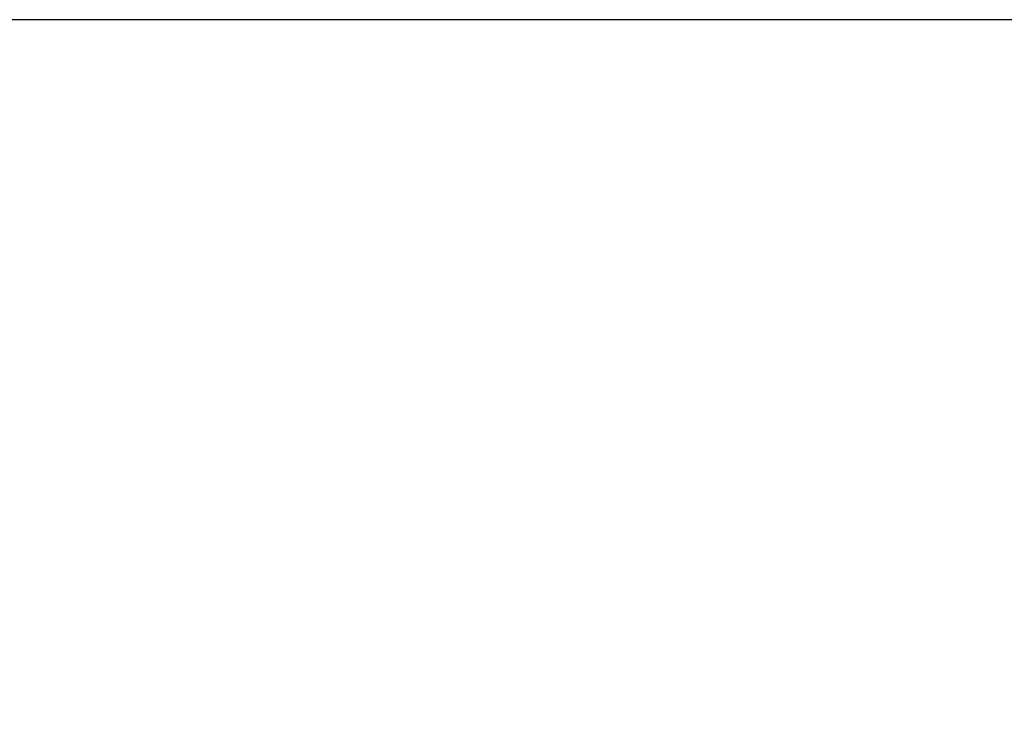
# Model space of a CAD drawing. Header units: millimetres. Extents: x 8 to 290, y 2 to 202.
# Tile 97 of 104: x 233.34 to 240.05, y 168.18 to 172.89. Entities that reach past the tile are written whole.
import ezdxf

# ---------------------------------------------------------------- set-up
doc = ezdxf.new("R2010")
doc.units = ezdxf.units.MM
doc.styles.add('SLDTEXTSTYLE2', font='TXT', dxfattribs={"width": 0.605})
doc.dimstyles.new('SLDDIMSTYLE2', dxfattribs={"dimtxt": 2.568319, "dimasz": 3, "dimexe": 0, "dimexo": 0.0625, "dimgap": 0.64208, "dimtad": 1, "dimlfac": 20, "dimrnd": 1e-09, "dimzin": 12, "dimdsep": 46, "dimtxsty": 'SLDTEXTSTYLE2', "dimsah": 1, "dimcen": 0.09, "dimadec": 0, "dimazin": 3, "dimtfac": 1, "dimtofl": 0, "dimtmove": 0, "dimatfit": 3, "dimfxl": 1, "dimfrac": 2, "dimtolj": 1, "dimtzin": 12, "dimarcsym": 0})

# ---------------------------------------------------------------- blocks, each defined once
blk = doc.blocks.new('_D_8')
at = {"color": 7, "linetype": 'Continuous', "lineweight": 0}
blk.add_line((197.5673, 160.2115), (242.6673, 160.2115), dxfattribs=at)
at = {"color": 7, "linetype": 'Continuous', "lineweight": 18}
for points in [[(197.5673, 160.2115), (200.5673, 159.4615), (200.5673, 160.9615)], [(242.6673, 160.2115), (239.6673, 160.9615), (239.6673, 159.4615)]]:
    blk.add_solid(points, dxfattribs=at)
at = {"color": 7, "linetype": 'Continuous', "lineweight": 18, "insert": (217.1775, 163.6221), "char_height": 2.64583, "attachment_point": 1, "style": 'SLDTEXTSTYLE2'}
blk.add_mtext('902', dxfattribs=at)

msp = doc.modelspace()

# ---------------------------------------------------------------- linework, layer by layer
at = {"color": 7, "linetype": 'Continuous', "lineweight": 25}
msp.add_line((242.66728, 172.88584), (197.56728, 172.88584), dxfattribs=at)

# ---------------------------------------------------------------- dimensions: what is measured, and where the dimension line sits
at = {"color": 7, "linetype": 'Continuous', "lineweight": 18}
dim = msp.add_linear_dim(base=(242.66728, 160.21147), p1=(197.56728, 172.88584), p2=(242.66728, 172.88584), dimstyle='SLDDIMSTYLE2', dxfattribs=at)
dim.commit()
dim.dimension.update_dxf_attribs({"geometry": '_D_8', "text_midpoint": (220.11728, 160.21147), "dimtype": 160})

doc.saveas('drawing.dxf')
